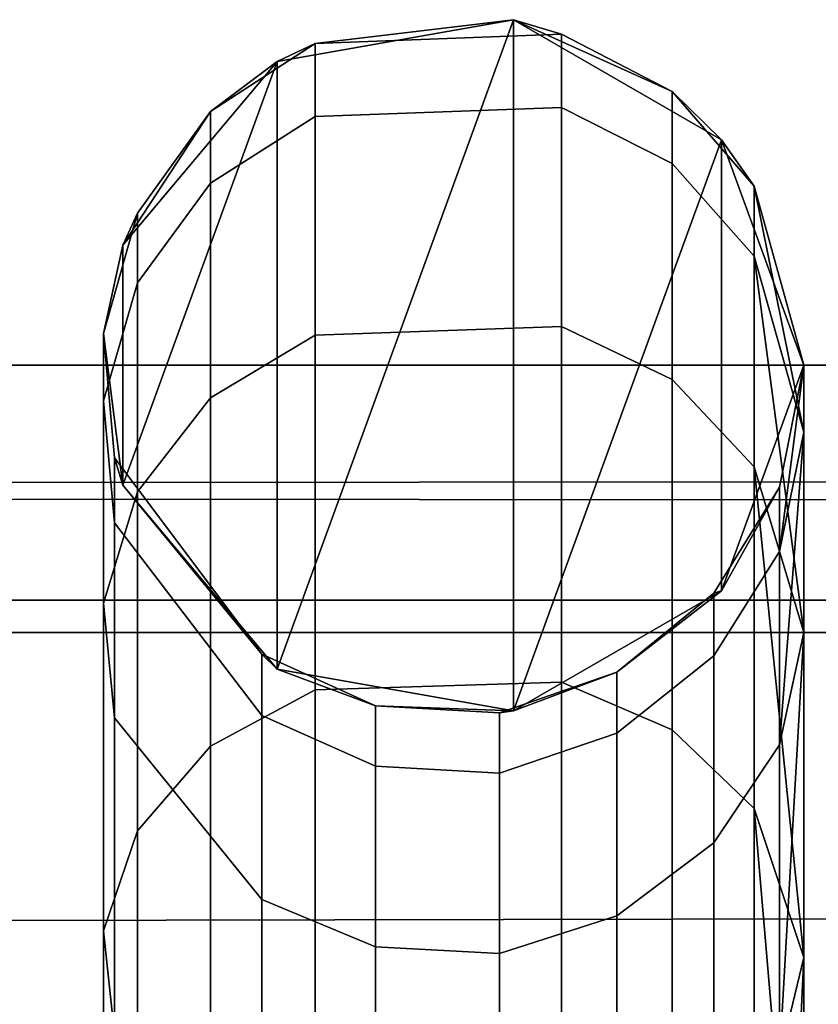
# Model space of a CAD drawing. Header units: inches. Extents: x 0 to 53, y -28.1 to 0.
# Tile 182 of 256: x 26.563 to 26.677, y -0.091 to 0.049. Entities that reach past the tile are written whole.
import ezdxf

# ---------------------------------------------------------------- set-up
doc = ezdxf.new("R2010")
doc.units = ezdxf.units.IN
doc.header["$LTSCALE"] = 0.03937
doc.header["$MEASUREMENT"] = 0
doc.layers.add('A-FURN-3-ST-BK', color=151, linetype='Continuous')
doc.layers.add('A-FURN-3-ST-SEAM', color=250, linetype='Continuous')

msp = doc.modelspace()

# ---------------------------------------------------------------- meshes
at = {"layer": 'A-FURN-3-ST-BK'}
mesh = msp.add_polyface(dxfattribs=at)
corners = [(3.75, -5.41282, 31.54639), (49.25, -5.41282, 31.54639), (3.75, -5.27961, 31.89073), (49.25, -5.27961, 31.89073), (3.75, -5.08536, 32.20472), (49.25, -5.08536, 32.20472), (3.75, -4.83671, 32.47764), (49.25, -4.83671, 32.47764), (3.75, -4.54213, 32.70022), (49.25, -4.54213, 32.70022), (3.75, -4.21165, 32.86484), (49.25, -4.21165, 32.86484), (3.75, -3.85654, 32.96592), (49.25, -3.85654, 32.96592), (3.75, -3.48891, 33), (49.25, -0.5, 33), (3.75, -0.5, 33), (3.75, -0.30866, 32.96194), (49.25, -0.30866, 32.96194), (3.75, -0.14645, 32.85355), (49.25, -0.14645, 32.85355), (3.75, -0.03806, 32.69134), (49.25, -0.03806, 32.69134), (3.75, 0, 32.5), (49.25, 0, 5.25), (3.75, 0, 5.25), (3.75, -0.03349, 5.125), (49.25, -0.03349, 5.125), (3.75, -0.125, 5.03349), (49.25, -0.125, 5.03349), (3.75, -0.25, 5), (49.25, -4.10019, 5), (3.75, -4.10019, 5), (3.625, -0.03349, 32.5), (3.625, -0.32148, 32.931), (3.625, -0.17013, 32.82987), (3.625, -0.069, 32.67852), (3.625, -3.48891, 32.96651), (3.625, -5.24962, 31.87582), (3.625, -5.05862, 32.18454), (3.625, -4.81414, 32.4529), (3.625, -4.52449, 32.67174), (3.625, -4.19955, 32.83361), (3.625, -3.85039, 32.933), (3.625, -9.04699, 18.62745), (3.75, -9.07921, 18.6366), (3.75, -9.09608, 18.45367), (3.625, -9.06273, 18.45678), (3.75, -9.04575, 18.277), (3.625, -9.01577, 18.29194), (3.75, -8.935, 18.13043), (3.625, -8.91245, 18.15519), (3.75, -8.7788, 18.03375), (3.625, -8.76671, 18.06498), (3.75, -8.59823, 18), (3.66283, -0.0325, 5.16283), (3.74402, -0.04511, 5.10687), (3.68779, -0.13546, 5.03667), (3.68776, -4.21471, 5.03666), (3.75, -4.22514, 5.03346), (3.74394, -4.30505, 5.10684), (3.75, -4.31663, 5.12489), (3.66289, -4.31764, 5.16266), (3.75, -4.35019, 5.24981), (3.75, -4.35916, 16.90085), (49.25, -4.35916, 16.90085), (3.75, -4.39682, 17.18538), (49.25, -4.39682, 17.18538), (3.75, -4.50681, 17.45049), (49.25, -4.50681, 17.45049), (3.75, -4.68164, 17.67812), (49.25, -4.68164, 17.67812), (3.75, -4.9094, 17.85277), (49.25, -4.9094, 17.85277), (3.75, -5.17459, 17.96255), (49.25, -5.17459, 17.96255), (3.75, -5.45916, 18), (49.25, -4.22514, 5.03346), (49.25, -4.31663, 5.12489), (49.25, -8.59823, 18), (49.25, -8.7788, 18.03375), (49.25, -8.935, 18.13043), (49.25, -9.04575, 18.277), (49.25, -9.09608, 18.45367)]
mesh.append_faces([[corners[k] for k in face] for face in [(0, 1, 2), (2, 3, 4), (4, 5, 6), (6, 7, 8), (8, 9, 10), (10, 11, 12), (12, 13, 14), (14, 15, 16), (16, 15, 17), (17, 18, 19), (19, 20, 21), (21, 22, 23), (23, 24, 25), (25, 24, 26), (26, 27, 28), (28, 29, 30), (30, 31, 32), (25, 33, 23), (34, 16, 17), (35, 17, 19), (36, 19, 21), (33, 21, 23), (16, 37, 14), (37, 12, 14), (38, 0, 2), (39, 2, 4), (40, 4, 6), (41, 6, 8), (42, 8, 10), (43, 10, 12), (0, 44, 45), (45, 44, 46), (46, 47, 48), (48, 49, 50), (50, 51, 52), (52, 53, 54), (55, 25, 26), (55, 26, 56), (56, 26, 28), (56, 28, 57), (57, 28, 30), (58, 32, 59), (58, 59, 60), (60, 59, 61), (60, 61, 62), (62, 61, 63), (64, 65, 66), (66, 67, 68), (68, 69, 70), (70, 71, 72), (72, 73, 74), (74, 75, 76), (63, 65, 64), (32, 31, 59), (59, 77, 61), (61, 78, 63), (45, 1, 0), (54, 79, 52), (52, 80, 50), (50, 81, 48), (48, 82, 46), (46, 83, 45), (76, 79, 54)]])
mesh = msp.add_polyface(dxfattribs=at)
corners = [(49.25, 0, 32.5), (49.375, -0.03349, 5.25), (49.25, 0, 5.25), (49.25, -0.5, 33), (49.375, -0.5, 32.96651), (49.25, -0.30866, 32.96194), (49.375, -0.32148, 32.931), (49.25, -0.14645, 32.85355), (49.375, -0.17013, 32.82987), (49.25, -0.03806, 32.69134), (49.375, -0.069, 32.67852), (49.25, -3.48891, 33), (49.25, -5.41282, 31.54639), (49.375, -5.38061, 31.53724), (49.25, -5.27961, 31.89073), (49.375, -5.24962, 31.87582), (49.25, -5.08536, 32.20472), (49.375, -5.05862, 32.18454), (49.25, -4.83671, 32.47764), (49.375, -4.81414, 32.4529), (49.25, -4.54213, 32.70022), (49.375, -4.52449, 32.67174), (49.25, -4.21165, 32.86484), (49.375, -4.19955, 32.83361), (49.25, -3.85654, 32.96592), (49.375, -3.85039, 32.933), (49.25, -9.07921, 18.6366), (49.25, -4.35019, 5.24981), (49.375, -4.32566, 16.90087), (49.25, -4.35916, 16.90085), (49.375, -4.35425, 17.15295), (49.25, -4.39682, 17.18538), (49.375, -4.43818, 17.39237), (49.25, -4.50681, 17.45049), (49.375, -4.57327, 17.60711), (49.25, -4.68164, 17.67812), (49.31221, -0.13546, 5.03667), (49.25, -0.25, 5), (49.25, -0.125, 5.03349), (49.25598, -0.04511, 5.10687), (49.25, -0.03349, 5.125), (49.33717, -0.0325, 5.16283), (49.33711, -4.31764, 5.16266), (49.25, -4.31663, 5.12489), (49.25606, -4.30505, 5.10684), (49.25, -4.22514, 5.03346), (49.31224, -4.21471, 5.03666), (49.25, -4.10019, 5), (3.75, -5.27961, 31.89073), (3.75, -5.08536, 32.20472), (3.75, -4.83671, 32.47764), (3.75, -4.54213, 32.70022), (3.75, -4.21165, 32.86484), (3.75, -3.85654, 32.96592), (3.75, -3.48891, 33), (3.75, -0.30866, 32.96194), (3.75, -0.14645, 32.85355), (3.75, -0.03806, 32.69134), (3.75, 0, 32.5), (3.75, -0.03349, 5.125), (3.75, -0.125, 5.03349), (3.75, -0.25, 5), (3.75, -4.39682, 17.18538), (3.75, -4.50681, 17.45049), (3.75, -4.68164, 17.67812), (3.75, -4.9094, 17.85277), (49.25, -4.9094, 17.85277), (3.75, -5.17459, 17.96255), (49.25, -5.17459, 17.96255), (3.75, -5.45916, 18), (49.25, -5.45916, 18), (3.75, -4.35019, 5.24981), (3.75, -4.22514, 5.03346), (3.75, -4.31663, 5.12489), (3.75, -9.07921, 18.6366), (3.75, -8.7788, 18.03375), (49.25, -8.59823, 18), (49.25, -8.7788, 18.03375), (3.75, -8.935, 18.13043), (49.25, -8.935, 18.13043), (3.75, -9.04575, 18.277), (49.25, -9.04575, 18.277), (3.75, -9.09608, 18.45367), (49.25, -9.09608, 18.45367)]
mesh.append_faces([[corners[k] for k in face] for face in [(0, 1, 2), (3, 4, 5), (5, 6, 7), (7, 8, 9), (9, 10, 0), (3, 11, 4), (12, 13, 14), (14, 15, 16), (16, 17, 18), (18, 19, 20), (20, 21, 22), (22, 23, 24), (24, 25, 11), (12, 26, 13), (27, 28, 29), (29, 30, 31), (31, 32, 33), (33, 34, 35), (36, 37, 38), (36, 38, 39), (39, 38, 40), (39, 40, 41), (41, 40, 2), (42, 27, 43), (42, 43, 44), (44, 43, 45), (44, 45, 46), (46, 45, 47), (48, 12, 14), (49, 14, 16), (50, 16, 18), (51, 18, 20), (52, 20, 22), (53, 22, 24), (54, 24, 11), (11, 3, 54), (55, 3, 5), (56, 5, 7), (57, 7, 9), (58, 9, 0), (0, 2, 58), (59, 2, 40), (60, 40, 38), (61, 38, 37), (37, 47, 61), (62, 29, 31), (63, 31, 33), (64, 33, 35), (65, 35, 66), (67, 66, 68), (69, 68, 70), (27, 29, 71), (72, 47, 45), (73, 45, 43), (71, 43, 27), (26, 12, 74), (75, 76, 77), (78, 77, 79), (80, 79, 81), (82, 81, 83), (74, 83, 26), (70, 76, 69)]])
at = {"layer": 'A-FURN-3-ST-SEAM'}
mesh = msp.add_polyface(dxfattribs=at)
corners = [(26.6405, 0.00551, 32.70939), (26.60543, 0.0043, 32.70889), (26.60543, -0.04625, 32.80358), (26.6405, -0.04517, 32.8043), (26.57526, -0.08061, 32.78059), (26.58012, -0.06634, 32.79014), (26.58012, -0.01802, 32.69964), (26.57526, -0.03388, 32.69307), (26.58012, 0.01175, 32.60081), (26.57526, -0.00509, 32.59749), (26.57686, -0.02246, 32.59407), (26.57686, -0.05024, 32.6863), (26.63168, -0.05812, 32.58704), (26.614, -0.05711, 32.58724), (26.614, -0.04851, 32.5), (26.63168, -0.04954, 32.5), (26.63368, -0.04924, 5.25), (26.6, -0.0433, 5.25), (26.59784, -0.04119, 32.5), (26.57802, -0.0171, 5.25), (26.57686, -0.01319, 32.5), (26.6484, -0.04374, 32.5), (26.6633, -0.03214, 5.25), (26.66218, -0.03248, 32.5), (26.67155, -0.01737, 32.5), (26.67155, -0.02656, 32.59326), (26.66218, -0.04139, 32.59034), (26.67155, -0.05411, 32.6847), (26.66218, -0.06807, 32.67891), (26.675, -0.03806, 32.69134), (26.675, -0.00952, 32.59662), (26.675, 0, 32.5), (26.675, 0, 5.25), (26.6484, -0.05243, 32.58816), (26.66794, -0.01447, 32.70111), (26.675, -0.08437, 32.77808), (26.66794, 0.01553, 32.60155), (26.59784, -0.04993, 32.58866), (26.59784, -0.07611, 32.67558), (26.59052, -0.00464, 32.70519), (26.59052, -0.0543, 32.7982), (26.65625, -0.00203, 32.70627), (26.65625, -0.05195, 32.79977), (26.66794, -0.06314, 32.79228), (26.6633, 0.03214, 5.25), (26.63368, 0.04924, 5.25)]
mesh.append_faces([[corners[k] for k in face] for face in [(0, 1, 2, 3), (4, 5, 6, 7), (7, 6, 8, 9), (9, 10, 11, 7), (12, 13, 14, 15), (15, 14, 16), (16, 14, 17), (17, 14, 18), (17, 18, 19), (19, 18, 20), (15, 16, 21), (21, 16, 22), (21, 22, 23), (23, 22, 24), (23, 24, 25, 26), (26, 25, 27, 28), (29, 27, 30), (30, 27, 25), (30, 25, 31), (31, 25, 24), (32, 24, 22), (26, 33, 21, 23), (34, 35, 29), (34, 29, 36), (12, 15, 21, 33), (10, 20, 18, 37), (37, 18, 14, 13), (10, 37, 38, 11), (39, 6, 5, 40), (1, 39, 40, 2), (41, 0, 3, 42), (34, 41, 42, 43)]])
mesh.append_faces([[corners[k] for k in face] for face in [(44, 22, 16), (45, 16, 17)]], dxfattribs={"vtx0": -1, "vtx2": -1})
mesh = msp.add_polyface(dxfattribs=at)
corners = [(26.675, 0, 32.5), (26.675, 0, 5.25), (26.66794, 0.02554, 32.5), (26.6633, 0.03214, 5.25), (26.65625, 0.039, 32.5), (26.63368, 0.04924, 5.25), (26.6405, 0.04716, 32.5), (26.60543, 0.04586, 32.5), (26.60543, 0.03546, 32.60548), (26.6405, 0.03673, 32.60573), (26.60543, 0.0043, 32.70889), (26.6405, 0.00551, 32.70939), (26.57526, -0.00509, 32.59749), (26.58012, 0.01175, 32.60081), (26.58012, 0.02169, 32.5), (26.57526, 0.00452, 32.5), (26.57802, 0.0171, 5.25), (26.59052, 0.03618, 32.5), (26.6, 0.0433, 5.25), (26.57802, -0.0171, 5.25), (26.57686, -0.01319, 32.5), (26.57686, -0.02246, 32.59407), (26.67155, -0.01737, 32.5), (26.66794, 0.01553, 32.60155), (26.675, -0.03806, 32.69134), (26.675, -0.00952, 32.59662), (26.59052, 0.02596, 32.60361), (26.65625, 0.02873, 32.60415), (26.58012, -0.01802, 32.69964), (26.59052, -0.00464, 32.70519), (26.65625, -0.00203, 32.70627), (26.66794, -0.01447, 32.70111), (26.6633, -0.03214, 5.25), (26.63368, -0.04924, 5.25), (26.6, -0.0433, 5.25)]
mesh.append_faces([[corners[k] for k in face] for face in [(0, 1, 2), (2, 1, 3), (2, 3, 4), (4, 3, 5), (4, 5, 6), (6, 5, 7), (6, 7, 8, 9), (9, 8, 10, 11), (12, 13, 14, 15), (15, 14, 16), (16, 14, 17), (16, 17, 18), (18, 17, 7), (18, 7, 5), (16, 19, 15), (15, 19, 20), (15, 20, 21, 12), (0, 22, 1), (23, 24, 25), (23, 25, 2), (2, 25, 0), (8, 7, 17, 26), (26, 17, 14, 13), (23, 2, 4, 27), (27, 4, 6, 9), (26, 13, 28, 29), (8, 26, 29, 10), (27, 9, 11, 30), (23, 27, 30, 31)]])
mesh.append_faces([[corners[k] for k in face] for face in [(18, 19, 16)]], dxfattribs={"vtx0": -1})
mesh.append_faces([[corners[k] for k in face] for face in [(3, 33, 5), (5, 34, 18)]], dxfattribs={"vtx0": -1, "vtx1": -1})
mesh.append_faces([[corners[k] for k in face] for face in [(18, 34, 19)]], dxfattribs={"vtx0": -1, "vtx2": -1})
mesh.append_faces([[corners[k] for k in face] for face in [(1, 32, 3)]], dxfattribs={"vtx1": -1})
mesh = msp.add_polyface(dxfattribs=at)
corners = [(26.6405, -0.04517, 32.8043), (26.60543, -0.04625, 32.80358), (26.60543, -0.11312, 32.8852), (26.6405, -0.1122, 32.88612), (26.60543, -0.19587, 32.95328), (26.6405, -0.19515, 32.95436), (26.57526, -0.14241, 32.85603), (26.58012, -0.13024, 32.86815), (26.58012, -0.06634, 32.79014), (26.57526, -0.08061, 32.78059), (26.57526, -0.03388, 32.69307), (26.57686, -0.05024, 32.6863), (26.57686, -0.09533, 32.77074), (26.57686, -0.15496, 32.84354), (26.63168, -0.18073, 32.81788), (26.614, -0.18, 32.81861), (26.614, -0.1247, 32.7511), (26.63168, -0.12555, 32.75053), (26.614, -0.08288, 32.67278), (26.63168, -0.08383, 32.67238), (26.614, -0.05711, 32.58724), (26.63168, -0.05812, 32.58704), (26.66218, -0.06807, 32.67891), (26.67155, -0.05411, 32.6847), (26.67155, -0.0988, 32.76842), (26.66218, -0.11137, 32.76001), (26.67155, -0.15793, 32.84059), (26.66218, -0.16864, 32.82992), (26.675, -0.14601, 32.85323), (26.675, -0.08437, 32.77808), (26.675, -0.03806, 32.69134), (26.6484, -0.17662, 32.82198), (26.6484, -0.12073, 32.75375), (26.6484, -0.07847, 32.6746), (26.6484, -0.05243, 32.58816), (26.66218, -0.04139, 32.59034), (26.66794, -0.12752, 32.87086), (26.66794, -0.06314, 32.79228), (26.66794, -0.01447, 32.70111), (26.59784, -0.04993, 32.58866), (26.59784, -0.07611, 32.67558), (26.59784, -0.1186, 32.75517), (26.59784, -0.17481, 32.82378), (26.59052, -0.0543, 32.7982), (26.59052, -0.11998, 32.87837), (26.59052, -0.20126, 32.94525), (26.65625, -0.05195, 32.79977), (26.65625, -0.11797, 32.88037), (26.65625, -0.19969, 32.94759)]
mesh.append_faces([[corners[k] for k in face] for face in [(0, 1, 2, 3), (3, 2, 4, 5), (6, 7, 8, 9), (10, 11, 12, 9), (9, 12, 13, 6), (14, 15, 16, 17), (17, 16, 18, 19), (19, 18, 20, 21), (22, 23, 24, 25), (25, 24, 26, 27), (28, 26, 29), (29, 26, 24), (29, 24, 30), (30, 24, 23), (27, 31, 32, 25), (25, 32, 33, 22), (22, 33, 34, 35), (36, 28, 37), (37, 28, 29), (37, 29, 38), (21, 34, 33, 19), (19, 33, 32, 17), (17, 32, 31, 14), (39, 20, 18, 40), (40, 18, 16, 41), (41, 16, 15, 42), (11, 40, 41, 12), (12, 41, 42, 13), (43, 8, 7, 44), (1, 43, 44, 2), (2, 44, 45, 4), (46, 0, 3, 47), (47, 3, 5, 48), (37, 46, 47, 36)]])

doc.saveas('drawing.dxf')
